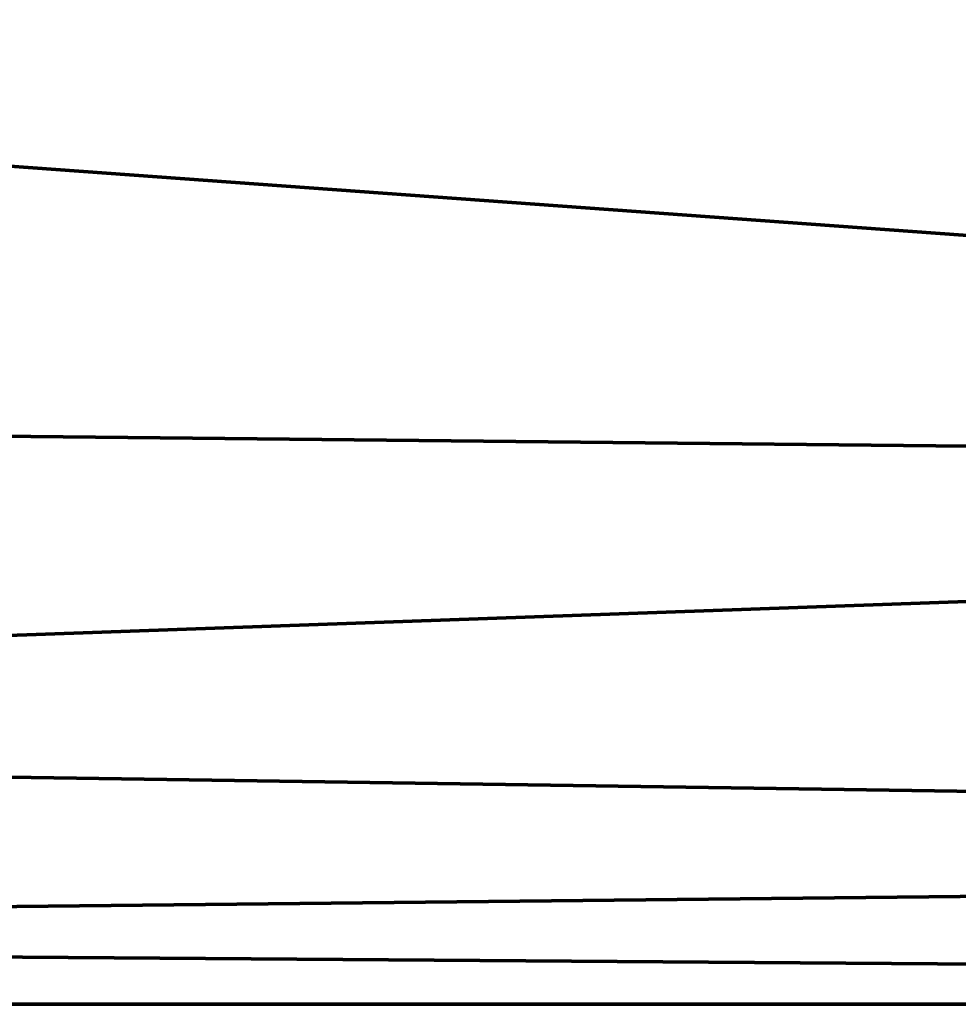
# Model space of a CAD drawing. Header units: millimetres. Extents: x -422 to 422, y -191 to 11.
# Tile 136 of 256: x -254 to -239, y -176 to -160. Entities that reach past the tile are written whole.
import ezdxf

# ---------------------------------------------------------------- set-up
doc = ezdxf.new("R2010")
doc.units = ezdxf.units.MM

msp = doc.modelspace()

# ---------------------------------------------------------------- meshes
at = {"color": 137, "lineweight": 70}
mesh = msp.add_polyface(dxfattribs=at)
corners = [(300, -176, 930), (300, -174.906, 935.209), (300, -171.658, 940.261), (300, -166.354, 945), (300, -159.155, 949.284), (300, -150.281, 952.981), (300, -140, 955.981), (300, -128.625, 958.191), (300, -116.503, 959.544), (300, -104, 960), (300, -91.497, 959.544), (300, -79.375, 958.191), (300, -68, 955.981), (300, -57.719, 952.981), (300, -48.845, 949.284), (300, -41.646, 945), (300, -36.342, 940.261), (300, -33.094, 935.209), (300, -32, 930), (-300, -32, 930), (-300, -33.094, 935.209), (-300, -36.342, 940.261), (-300, -41.646, 945), (-300, -48.845, 949.284), (-300, -57.719, 952.981), (-300, -68, 955.981), (-300, -79.375, 958.191), (-300, -91.497, 959.544), (-300, -104, 960), (-300, -116.503, 959.544), (-300, -128.625, 958.191), (-300, -140, 955.981), (-300, -150.281, 952.981), (-300, -159.155, 949.284), (-300, -166.354, 945), (-300, -171.658, 940.261), (-300, -174.906, 935.209), (-300, -176, 930), (0, -32, 930), (0, -53.088, 951.213), (0, -97.725, 959.886), (0, -176, 930), (0, -145.298, 954.575), (-70.051, -169.254, 942.679), (-100.032, -38.746, 942.679), (-100.032, -73.571, 957.189), (-100.032, -122.635, 958.978), (102.482, -38.746, 942.679), (102.482, -73.571, 957.189), (102.482, -122.635, 958.978), (106.873, -162.979, 947.207), (-140.006, -154.912, 951.213), (150, -32, 930), (-150, -32, 930), (153.331, -53.088, 951.213), (-153.331, -53.088, 951.213), (-153.331, -97.725, 959.886), (153.331, -97.725, 959.886), (-150, -176, 930), (150, -176, 930), (153.331, -145.298, 954.575), (-171.987, -173.547, 937.765), (-184.085, -167.548, 944.103), (78.383, -172.953, 938.635), (-127.853, -139.858, 956.015), (-15.24, -158.823, 949.448)]
mesh.append_faces([[corners[k] for k in face] for face in [(22, 44, 21), (12, 48, 11), (38, 47, 52), (10, 57, 9), (3, 50, 2), (32, 64, 31), (34, 62, 33), (59, 63, 41), (31, 64, 30)]], dxfattribs={"vtx0": -1, "vtx1": -1, "color": 137})
mesh.append_faces([[corners[k] for k in face] for face in [(39, 47, 44), (40, 56, 46), (39, 54, 47), (39, 55, 45), (47, 54, 15), (48, 12, 54), (61, 43, 62), (11, 48, 57), (46, 49, 40), (48, 45, 40), (50, 60, 65), (55, 39, 44), (45, 55, 25), (40, 45, 56), (51, 43, 65), (42, 51, 65), (57, 49, 8), (46, 42, 49), (43, 41, 63), (17, 52, 47), (56, 45, 26), (60, 7, 49), (40, 49, 57), (60, 50, 4), (44, 53, 20), (39, 48, 54), (45, 48, 39), (1, 63, 59), (30, 64, 46), (42, 64, 51), (55, 44, 22), (46, 64, 42), (62, 35, 61), (51, 33, 62), (40, 57, 48), (56, 29, 46), (63, 50, 43), (42, 60, 49), (43, 61, 41), (61, 36, 58), (62, 43, 51), (50, 63, 2), (51, 64, 32), (42, 65, 60), (50, 65, 43)]], dxfattribs={"vtx0": -1, "vtx1": -1, "vtx2": -1, "color": 137})
mesh.append_faces([[corners[k] for k in face] for face in [(44, 47, 38, 53)]], dxfattribs={"vtx0": -1, "vtx1": -1, "vtx3": -1, "color": 137})
mesh.append_faces([[corners[k] for k in face] for face in [(47, 15, 16), (47, 16, 17), (45, 25, 26), (60, 6, 7), (54, 14, 15), (56, 27, 28), (55, 23, 24), (51, 32, 33), (57, 10, 11), (63, 1, 2), (60, 5, 6)]], dxfattribs={"vtx0": -1, "vtx2": -1, "color": 137})
mesh.append_faces([[corners[k] for k in face] for face in [(12, 13, 54), (22, 23, 55), (26, 27, 56), (24, 25, 55), (13, 14, 54), (3, 4, 50), (58, 41, 61), (4, 5, 60), (35, 36, 61), (29, 30, 46), (7, 8, 49), (28, 29, 56), (20, 21, 44), (34, 35, 62), (8, 9, 57)]], dxfattribs={"vtx1": -1, "vtx2": -1, "color": 137})
mesh.append_faces([[corners[k] for k in face] for face in [(17, 18, 52), (53, 19, 20), (36, 37, 58), (59, 0, 1)]], dxfattribs={"vtx2": -1, "color": 137})
mesh = msp.add_polyface(dxfattribs=at)
corners = [(300, -32), (300, -176), (-300, -176), (-300, -32)]
mesh.append_faces([[corners[k] for k in face] for face in [(3, 0, 1, 2)]], dxfattribs={"color": 137})
mesh = msp.add_polyface(dxfattribs=at)
corners = [(300, -176), (300, -176, 930), (-300, -176, 930), (-300, -176)]
mesh.append_faces([[corners[k] for k in face] for face in [(3, 0, 1, 2)]], dxfattribs={"color": 137})

doc.saveas('drawing.dxf')
